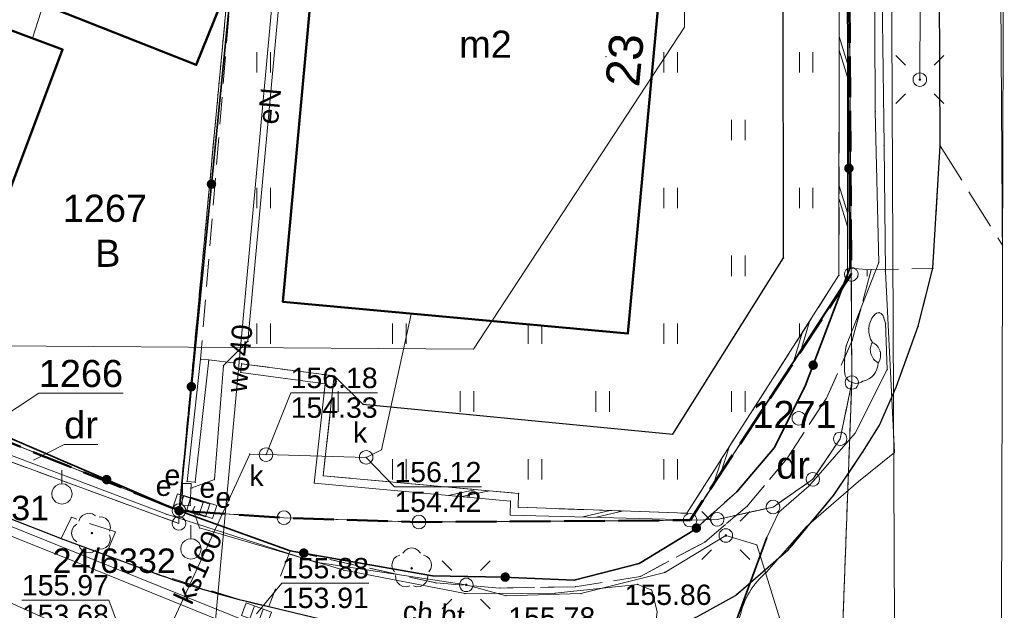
# Model space of a CAD drawing. Header units: metres. Extents: x 6492566 to 6492823, y 5613584 to 5613735.
# Tile 21 of 32: x 6492781 to 6492818, y 5613610 to 5613632. Entities that reach past the tile are written whole.
import ezdxf
from ezdxf.enums import TextEntityAlignment as Align

# ---------------------------------------------------------------- set-up
doc = ezdxf.new("R2010")
doc.units = ezdxf.units.M
for name, pattern in [('L_0_06', [2, 1.5, -0.5]), ('L_2_16', [0]), ('L_2_17', [0]), ('PRZER1-1', [2, 1, -1]), ('PRZER2-1', [3, 2, -1]), ('PRZER3-1', [4, 3, -1])]:
    doc.linetypes.add(name, pattern=pattern)
doc.layers.get('0').update_dxf_attribs({"linetype": 'CONTINUOUS', "lineweight": 18, "true_color": 0x000000})
for name, color, linetype, lineweight in [('GEPADR', 7, 'CONTINUOUS', 18), ('GEPADR_O', 7, 'CONTINUOUS', 18), ('GEPPGD', 7, 'CONTINUOUS', 18), ('GESBZO', 7, 'CONTINUOUS', 50), ('GESBZO_O', 7, 'CONTINUOUS', 50), ('GESDZI', 7, 'CONTINUOUS', 18), ('GESDZI_O', 7, 'CONTINUOUS', 18), ('GOSRBG', 7, 'CONTINUOUS', 18), ('GSLKOG', 7, 'CONTINUOUS', 35), ('GSLKRW', 7, 'CONTINUOUS', 25), ('GSPPPK', 7, 'CONTINUOUS', 18), ('GSPPPK_O', 7, 'CONTINUOUS', 18), ('GSPPRB', 7, 'CONTINUOUS', 18), ('GSPWPS_O', 7, 'CONTINUOUS', 13), ('GSSDSO', 7, 'CONTINUOUS', 18), ('GSSKOA', 7, 'PRZER3-1', 18), ('GSSKOD', 7, 'PRZER2-1', 18), ('GSSKOD_O', 7, 'PRZER2-1', 18), ('GSSUTR', 7, 'PRZER2-1', 18), ('GULLOB', 7, 'CONTINUOUS', 35), ('GUPELA', 7, 'CONTINUOUS', 18), ('GUPISN', 7, 'PRZER1-1', 18), ('GUPPRZ', 7, 'CONTINUOUS', 18), ('GUPPRZ_O', 7, 'CONTINUOUS', 18)]:
    doc.layers.add(name, color=color, linetype=linetype, lineweight=lineweight)
for name, color, linetype, lineweight, true_color in [('GESUZY', 7, 'PRZER1-1', 18, 0x008000), ('GESUZY_O', 7, 'PRZER1-1', 18, 0x008000), ('GSPRDL', 7, 'CONTINUOUS', 18, 0x008000), ('GULEPR', 1, 'CONTINUOUS', 18, 0xff0000), ('GULEPR_O', 1, 'CONTINUOUS', 18, 0xff0000), ('GULKPR', 7, 'CONTINUOUS', 18, 0x803300), ('GULKPR_O', 7, 'CONTINUOUS', 18, 0x803300), ('GULTPR', 7, 'CONTINUOUS', 18, 0xff9100), ('GULWPR', 5, 'CONTINUOUS', 18, 0x0000ff), ('GULWPR_O', 5, 'CONTINUOUS', 18, 0x0000ff), ('GUPESE', 1, 'CONTINUOUS', 18, 0xff0000), ('GUPESE_O', 1, 'CONTINUOUS', 18, 0xff0000), ('GUPKKS', 7, 'CONTINUOUS', 18, 0x803300), ('GUPKSD', 7, 'CONTINUOUS', 18, 0x803300), ('GUPKSD_O', 7, 'CONTINUOUS', 18, 0x803300), ('GUSESE', 1, 'CONTINUOUS', 18, 0xff0000), ('GUSESE_O', 1, 'CONTINUOUS', 18, 0xff0000), ('mpzp_linia_zabudowy_nieprzekraczalna', 7, 'L_2_17', 18, 0xd2691e), ('mpzp_linia_zabudowy_obowiazujaca', 7, 'L_2_16', 18, 0xd2691e), ('mpzp_linie_rozgraniczajace', 7, 'L_0_06', 50, 0xd2691e)]:
    doc.layers.add(name, color=color, linetype=linetype, lineweight=lineweight, true_color=true_color)
doc.styles.add('GEO-INFO', font='Arial')
doc.linetypes.add('L_2_16_SHX', pattern='A,0,-0.25,[1,mdcp Biasa 06 III 2025.shx,S=0.05,R=0,X=0,Y=0],-0.5,[2,mdcp Biasa 06 III 2025.shx,S=0.05,R=0,X=0,Y=0],-0.5,[3,mdcp Biasa 06 III 2025.shx,S=0.05,R=0,X=0,Y=0],-0.5,[4,mdcp Biasa 06 III 2025.shx,S=0.05,R=0,X=0,Y=0],-0.5,-0.5,-0.5,-0.5,-0.5,-0.25', length=4.5)
doc.linetypes.add('L_2_17_SHX', pattern='A,0,-0.25,[5,mdcp Biasa 06 III 2025.shx,S=0.05,R=0,X=0,Y=0],-0.5,[6,mdcp Biasa 06 III 2025.shx,S=0.05,R=0,X=0,Y=0],-0.5,[7,mdcp Biasa 06 III 2025.shx,S=0.05,R=0,X=0,Y=0],-0.5,[8,mdcp Biasa 06 III 2025.shx,S=0.05,R=0,X=0,Y=0],-0.5,-0.5,-0.5,-0.5,-0.5,-0.25', length=4.5)
pattern_1 = [(90, (6490000, 5610000), (-2.5, 2.5), [0.75, -4.25]), (90, (6490000.5, 5610000), (-2.5, 2.5), [0.75, -4.25])]

# ---------------------------------------------------------------- blocks, each defined once
blk = doc.blocks.new('SOPGM')
at = {"color": 0}
blk.add_lwpolyline([(0, 1.75), (0, 0.75)], dxfattribs=at)
blk.add_lwpolyline([(0, 0.75), (0.231763, 0.713292), (0.440839, 0.606763), (0.606763, 0.440839), (0.713292, 0.231763), (0.75, 0), (0.713292, -0.231763), (0.606763, -0.440839), (0.440839, -0.606763), (0.231763, -0.713292), (0, -0.75), (-0.231763, -0.713292), (-0.440839, -0.606763), (-0.606763, -0.440839), (-0.713292, -0.231763), (-0.75, 0), (-0.713292, 0.231763), (-0.606763, 0.440839), (-0.440839, 0.606763), (-0.231763, 0.713292)], close=True, dxfattribs=at)
blk = doc.blocks.new('SPDLP')
blk.add_hatch(color=0).paths.add_polyline_path([(0, -0.09), (0.027812, -0.085595), (0.052901, -0.072812), (0.072812, -0.052901), (0.085595, -0.027812), (0.09, 0), (0.085595, 0.027812), (0.072812, 0.052901), (0.052901, 0.072812), (0.027812, 0.085595), (0, 0.09), (-0.027812, 0.085595), (-0.052901, 0.072812), (-0.072812, 0.052901), (-0.085595, 0.027812), (-0.09, 0), (-0.085595, -0.027812), (-0.072812, -0.052901), (-0.052901, -0.072812), (-0.027812, -0.085595)])
at = {"color": 0}
for points in [[(-0.648554, 1.126667), (-0.481106, 1.325358), (-0.255912, 1.454989), (0, 1.5), (0.255912, 1.454989), (0.481106, 1.325358), (0.648554, 1.126667)], [(-1.271938, -0.268652), (-1.40916, -0.048001), (-1.462858, 0.20623), (-1.426585, 0.463525), (-1.304695, 0.693003), (-1.11182, 0.867117), (-0.871109, 0.964971)], [(0.871109, 0.964971), (1.11182, 0.867117), (1.304695, 0.693003), (1.426585, 0.463525), (1.462858, 0.20623), (1.40916, -0.048001), (1.271938, -0.268652)], [(-0.137547, -1.292703), (-0.389802, -1.355024), (-0.648184, -1.327532), (-0.881678, -1.213525), (-1.062258, -1.026689), (-1.168249, -0.78945), (-1.186929, -0.530282)], [(1.186929, -0.530282), (1.168249, -0.78945), (1.062258, -1.026689), (0.881678, -1.213525), (0.648184, -1.327532), (0.389802, -1.355024), (0.137547, -1.292703)]]:
    blk.add_lwpolyline(points, dxfattribs=at)
blk = doc.blocks.new('SUUS05')
at = {"color": 0}
blk.add_lwpolyline([(0.5, -0.25), (-0.5, -0.25), (-0.5, 0.25), (0.5, 0.25)], close=True, dxfattribs=at)
for points in [[(-0.175, -0.25), (-0.175, 0.25)], [(0.175, -0.25), (0.175, 0.25)]]:
    blk.add_lwpolyline(points, dxfattribs=at)
blk = doc.blocks.new('SZAFA1')
at = {"color": 0}
blk.add_lwpolyline([(-1, -0.5), (-1, 0.5), (1, 0.5), (1, -0.5)], close=True, dxfattribs=at)
blk = doc.blocks.new('SUEO')
blk.add_hatch(color=0).paths.add_polyline_path([(-0.002174, 0.089974), (0.023762, 0.086807), (0.042561, 0.0793), (0.060131, 0.066965), (0.076266, 0.047786), (0.086234, 0.025762), (0.089972, 0.002226), (0.088646, -0.015553), (0.081114, -0.038994), (0.066834, -0.060276), (0.049699, -0.075033), (0.027576, -0.085671), (0.004027, -0.08991), (-0.019639, -0.087831), (-0.040932, -0.080154), (-0.059082, -0.067892), (-0.073734, -0.051607), (-0.08374, -0.032979), (-0.089221, -0.011817), (-0.089063, 0.012951), (-0.082571, 0.035806), (-0.069528, 0.057148), (-0.048957, 0.075519), (-0.026898, 0.085887)])
at = {"color": 0}
for points in [[(-1.767767, 1.767767), (-1.06066, 1.06066)], [(1.767767, 1.767767), (1.06066, 1.06066)], [(-1.767767, -1.767767), (-1.06066, -1.06066)], [(1.767767, -1.767767), (1.06066, -1.06066)]]:
    blk.add_lwpolyline(points, dxfattribs=at)
blk = doc.blocks.new('OKRAG_PELNY')
at = {"color": 0}
blk.add_lwpolyline([(0, 0.5), (0.12941, 0.482963), (0.25, 0.433013), (0.353553, 0.353553), (0.433013, 0.25), (0.482963, 0.12941), (0.5, 0), (0.482963, -0.12941), (0.433013, -0.25), (0.353553, -0.353553), (0.25, -0.433013), (0.12941, -0.482963), (0, -0.5), (-0.12941, -0.482963), (-0.25, -0.433013), (-0.353553, -0.353553), (-0.433013, -0.25), (-0.482963, -0.12941), (-0.5, 0), (-0.482963, 0.12941), (-0.433013, 0.25), (-0.353553, 0.353553), (-0.25, 0.433013), (-0.12941, 0.482963)], close=True, dxfattribs=at)
blk = doc.blocks.new('POINT')
at = {"color": 0}
blk.add_point((0, 0), dxfattribs=at)
blk = doc.blocks.new('KOLO')
blk.add_hatch(color=0).paths.add_polyline_path([(-0.5, 0), (-0.482963, -0.12941), (-0.433013, -0.25), (-0.353553, -0.353553), (-0.25, -0.433013), (-0.12941, -0.482963), (0, -0.5), (0.12941, -0.482963), (0.25, -0.433013), (0.353553, -0.353553), (0.433013, -0.25), (0.482963, -0.12941), (0.5, 0), (0.482963, 0.12941), (0.433013, 0.25), (0.353553, 0.353553), (0.25, 0.433013), (0.12941, 0.482963), (0, 0.5), (-0.12941, 0.482963), (-0.25, 0.433013), (-0.353553, 0.353553), (-0.433013, 0.25), (-0.482963, 0.12941)])
blk = doc.blocks.new('ODTN_2')
at = {"color": 0}
for points in [[(-1.5, -0.5), (0.5, 0.5)], [(-0.5, -0.5), (1.5, 0.5)]]:
    blk.add_lwpolyline(points, dxfattribs=at)
blk = doc.blocks.new('EPPGS')
at = {"color": 0}
blk.add_lwpolyline([(0, 0.5), (0.154508, 0.475528), (0.293893, 0.404508), (0.404508, 0.293893), (0.475528, 0.154508), (0.5, 0), (0.475528, -0.154508), (0.404508, -0.293893), (0.293893, -0.404508), (0.154508, -0.475528), (0, -0.5), (-0.154508, -0.475528), (-0.293893, -0.404508), (-0.404508, -0.293893), (-0.475528, -0.154508), (-0.5, 0), (-0.475528, 0.154508), (-0.404508, 0.293893), (-0.293893, 0.404508), (-0.154508, 0.475528)], close=True, dxfattribs=at)

msp = doc.modelspace()

# ---------------------------------------------------------------- hatches: boundary and pattern name
at = {"layer": 'GSSUTR', "linetype": 'Continuous', "lineweight": 18}
h = msp.add_hatch(dxfattribs=at)
h.set_pattern_fill('PTTU04', scale=0.5, style=0)
h.set_pattern_definition(pattern_1)
h.paths.add_polyline_path([(6492809.51, 5613635.89), (6492805.15, 5613636.17), (6492804.91, 5613633.75), (6492805.9, 5613633.67), (6492805.86, 5613633.17), (6492804.87, 5613633.26), (6492803.68, 5613620.38), (6492790.96, 5613621.55), (6492792.82, 5613641.75), (6492793.22, 5613641.71), (6492793.34, 5613642.92), (6492791.55, 5613643.15), (6492789.93, 5613643.26), (6492789.551, 5613639.655), (6492789.092, 5613633.582), (6492787.93, 5613619.44), (6492788.23, 5613619.41), (6492789.44, 5613619.27), (6492792.85, 5613618.82), (6492792.45, 5613615.14), (6492799.65, 5613614.49), (6492799.64, 5613613.98), (6492805.85, 5613613.76), (6492811.46, 5613622.53), (6492811.47, 5613633.11), (6492809.4, 5613633.16), (6492809.25, 5613633.16), (6492809.26, 5613633.41), (6492811.77, 5613633.33), (6492811.77, 5613635.75)], flags=0)
h = msp.add_hatch(dxfattribs=at)
h.set_pattern_fill('PTTU04', scale=0.5, style=0)
h.set_pattern_definition(pattern_1)
h.paths.add_polyline_path([(6492811.86, 5613622.79), (6492810.23, 5613618.48), (6492809.08, 5613616.18), (6492807.69, 5613614.55), (6492806.13, 5613613.15), (6492804.09, 5613611.91), (6492801.7, 5613611.29), (6492799.08, 5613611.41), (6492796.48, 5613611.45), (6492791.23, 5613612.38), (6492796.61, 5613611.19), (6492798.96, 5613611), (6492801.74, 5613611.05), (6492804.14, 5613611.43), (6492806.51, 5613612.7), (6492808.08, 5613614.02), (6492809.54, 5613615.77), (6492811, 5613618), (6492811.95, 5613620.13), (6492812.65, 5613622.73)], flags=0)

# ---------------------------------------------------------------- linework, layer by layer
at = {"layer": 'GESBZO', "color": 7, "linetype": 'Continuous', "lineweight": 50, "elevation": 10.18}
for points in [[(6492792.82, 5613641.75), (6492800.07, 5613641.09), (6492800.16, 5613642.14), (6492800.66, 5613642.09), (6492800.56, 5613640.93), (6492805.53, 5613640.47), (6492804.91, 5613633.75), (6492805.9, 5613633.67), (6492805.86, 5613633.17), (6492804.87, 5613633.26), (6492803.68, 5613620.38), (6492790.96, 5613621.55)], [(6492774.132, 5613622.556), (6492768.289, 5613624.751), (6492768.412, 5613625.078), (6492760.519, 5613628.043), (6492764.189, 5613637.817), (6492782.842, 5613630.853), (6492779.157, 5613621.042), (6492774.255, 5613622.883)], [(6492783.451, 5613635.804), (6492789.092, 5613633.582), (6492787.766, 5613630.278), (6492782.131, 5613632.508)]]:
    msp.add_lwpolyline(points, close=True, dxfattribs=at)
at = {"layer": 'GESDZI', "color": 7, "linetype": 'Continuous', "lineweight": 18, "elevation": 10.22}
for points in [[(6492817.426, 5613599.315), (6492812.698, 5613601.399), (6492811.387, 5613603.78), (6492811.933, 5613618.576), (6492811.915, 5613622.567), (6492811.712, 5613652.238), (6492811.34, 5613703.308)], [(6492698.202, 5613653.21), (6492717.674, 5613642.532), (6492718.635, 5613644.265), (6492721.537, 5613668.187), (6492724.902, 5613666.196), (6492722.199, 5613642.24), (6492722.989, 5613639.976), (6492756.56, 5613626.16), (6492756.714, 5613624.735), (6492769.633, 5613619.803), (6492787.129, 5613613.385), (6492787.135, 5613613.854), (6492791.001, 5613613.594), (6492795.978, 5613613.434), (6492805.97, 5613613.503), (6492806.971, 5613613.535), (6492809.029, 5613613.988), (6492810.498, 5613615.011), (6492811.505, 5613616.503), (6492811.933, 5613618.576), (6492811.387, 5613603.78), (6492812.698, 5613601.399), (6492817.408, 5613592.881)]]:
    msp.add_lwpolyline(points, dxfattribs=at)
for points in [[(6492790.984, 5613653.662), (6492811.712, 5613652.238), (6492811.915, 5613622.567), (6492805.97, 5613613.503), (6492795.978, 5613613.434), (6492791.001, 5613613.594), (6492787.135, 5613613.854), (6492789.551, 5613639.655)], [(6492759.83, 5613651.92), (6492789.551, 5613639.655), (6492787.135, 5613613.854), (6492756.56, 5613626.16)], [(6492756.56, 5613626.16), (6492787.135, 5613613.854), (6492787.129, 5613613.385), (6492769.633, 5613619.803), (6492756.714, 5613624.735)], [(6492805.97, 5613613.503), (6492811.915, 5613622.567), (6492811.933, 5613618.576), (6492811.505, 5613616.503), (6492810.498, 5613615.011), (6492809.029, 5613613.988), (6492806.971, 5613613.535)]]:
    msp.add_lwpolyline(points, close=True, dxfattribs=at)
at = {"layer": 'GESDZI_O', "color": 7, "linetype": 'Continuous', "lineweight": 9, "elevation": 10.8, "flags": 128}
msp.add_lwpolyline([(6492785.069, 5613618.185), (6492781.963, 5613618.185), (6492779.591, 5613616.63)], dxfattribs=at)
at = {"layer": 'GESUZY', "color": 96, "linetype": 'PRZER1-1', "lineweight": 18, "ltscale": 0.5, "true_color": 0x008000, "elevation": 10.08}
for points in [[(6492817.426, 5613599.315), (6492812.698, 5613601.399), (6492811.387, 5613603.78), (6492811.933, 5613618.576), (6492811.915, 5613622.567), (6492811.712, 5613652.238), (6492811.34, 5613703.308)], [(6492698.202, 5613653.21), (6492717.674, 5613642.532), (6492718.635, 5613644.265), (6492721.537, 5613668.187), (6492724.902, 5613666.196), (6492722.199, 5613642.24), (6492722.989, 5613639.976), (6492756.56, 5613626.16), (6492756.714, 5613624.735), (6492769.633, 5613619.803), (6492787.129, 5613613.385), (6492787.135, 5613613.854), (6492791.001, 5613613.594), (6492795.978, 5613613.434), (6492805.97, 5613613.503), (6492806.971, 5613613.535), (6492809.029, 5613613.988), (6492810.498, 5613615.011), (6492811.505, 5613616.503), (6492811.933, 5613618.576), (6492811.387, 5613603.78), (6492812.698, 5613601.399), (6492817.408, 5613592.881)]]:
    msp.add_lwpolyline(points, dxfattribs=at)
for points in [[(6492790.984, 5613653.662), (6492811.712, 5613652.238), (6492811.915, 5613622.567), (6492805.97, 5613613.503), (6492795.978, 5613613.434), (6492791.001, 5613613.594), (6492787.135, 5613613.854), (6492789.551, 5613639.655)], [(6492759.83, 5613651.92), (6492789.551, 5613639.655), (6492787.135, 5613613.854), (6492756.56, 5613626.16)], [(6492756.56, 5613626.16), (6492787.135, 5613613.854), (6492787.129, 5613613.385), (6492769.633, 5613619.803), (6492756.714, 5613624.735)], [(6492805.97, 5613613.503), (6492811.915, 5613622.567), (6492811.933, 5613618.576), (6492811.505, 5613616.503), (6492810.498, 5613615.011), (6492809.029, 5613613.988), (6492806.971, 5613613.535)]]:
    msp.add_lwpolyline(points, close=True, dxfattribs=at)
at = {"layer": 'GESUZY_O', "color": 96, "linetype": 'Continuous', "lineweight": 9, "true_color": 0x008000, "elevation": 10.8, "flags": 128}
msp.add_lwpolyline([(6492784.142, 5613616.293), (6492782.901, 5613616.293), (6492781.773, 5613615.714)], dxfattribs=at)
at = {"layer": 'GOSRBG', "color": 7, "linetype": 'Continuous', "lineweight": 18, "elevation": 10.04}
msp.add_lwpolyline([(6492817.555, 5613644.538), (6492815.362, 5613734.12), (6492701.054, 5613732.094), (6492651.49, 5613730.982), (6492652.622, 5613647.128), (6492704.994, 5613627.943), (6492817.382, 5613583.79)], close=True, dxfattribs=at)
at = {"layer": 'GSLKOG', "color": 7, "linetype": 'Continuous', "lineweight": 35, "elevation": 10.18}
for points in [[(6492779.5, 5613617.13), (6492787.135, 5613613.854), (6492789.092, 5613633.582), (6492789.551, 5613639.655), (6492790.984, 5613653.662)], [(6492787.135, 5613613.854), (6492791.23, 5613612.38), (6492796.48, 5613611.45), (6492799.08, 5613611.41), (6492801.7, 5613611.29), (6492804.09, 5613611.91), (6492806.13, 5613613.15), (6492807.69, 5613614.55), (6492809.08, 5613616.18), (6492810.23, 5613618.48), (6492811.86, 5613622.79), (6492811.65, 5613646.33)]]:
    msp.add_lwpolyline(points, dxfattribs=at)
at = {"layer": 'GSLKRW', "color": 7, "linetype": 'Continuous', "lineweight": 25, "elevation": 10.18}
msp.add_lwpolyline([(6492750.17, 5613626.06), (6492755.8, 5613623.74), (6492760.65, 5613621.73), (6492772.846, 5613616.716), (6492782.789, 5613612.825), (6492786.139, 5613611.591, 0.033913), (6492790.44, 5613610.32), (6492795.56, 5613609.1), (6492799, 5613608.76), (6492801.81, 5613608.84), (6492803.84, 5613609.1), (6492804.83, 5613609.34), (6492806.24, 5613609.95), (6492807.65, 5613610.73), (6492809.59, 5613612.41), (6492811.26, 5613614.41), (6492812.34, 5613616.02), (6492812.95, 5613617.01), (6492813.57, 5613618.41), (6492814.38, 5613620.65), (6492814.92, 5613622.79), (6492815.19, 5613627.3), (6492815.147, 5613638.863)], format="xyb", dxfattribs=at)
msp.add_lwpolyline([(6492792.85, 5613618.82), (6492793.91, 5613617.78), (6492805.33, 5613616.67), (6492809.42, 5613623.17), (6492809.4, 5613633.16)], dxfattribs=at)
at = {"layer": 'GSPPRB', "color": 7, "linetype": 'Continuous', "lineweight": 18}
for p in [(6492781.73, 5613631.27, 10.28), (6492782.842, 5613630.853, 10.28), (6492787.766, 5613630.278, 10.28), (6492812.796, 5613628.574, 10.28), (6492813.121, 5613627.308, 10.28), (6492815.19, 5613627.3, 10.28), (6492809.42, 5613623.17, 10.28), (6492811.86, 5613622.79, 10.28), (6492812.65, 5613622.73, 10.28), (6492812.928, 5613622.995, 10.28), (6492813.175, 5613622.67, 10.28), (6492814.92, 5613622.79, 10.28), (6492811.46, 5613622.53, 10.28), (6492811.77, 5613622.43, 10.28), (6492790.96, 5613621.55, 10.28), (6492795.69, 5613621.09, 10.28), (6492812.758, 5613621.055, 10.28), (6492812.957, 5613621.147, 10.28), (6492813.103, 5613620.982, 10.28), (6492812.557, 5613620.567, 10.28), (6492813.181, 5613620.764, 10.28), (6492814.38, 5613620.65, 10.28), (6492803.68, 5613620.38, 10.28), (6492811.95, 5613620.13, 10.28), (6492789.67, 5613620.1, 10.28), (6492811.729, 5613619.923, 10.28), (6492812.691, 5613620.056, 10.28), (6492787.93, 5613619.44, 10.28), (6492788.23, 5613619.41, 10.28), (6492811.666, 5613619.406, 10.28), (6492812.637, 5613619.634, 10.28), (6492812.975, 5613619.732, 10.28), (6492788.77, 5613619.2, 10.28), (6492789.44, 5613619.27, 10.28), (6492812.909, 5613619.306, 10.28), (6492813.242, 5613619.052, 10.28), (6492789.41, 5613618.95, 10.28), (6492792.85, 5613618.82, 10.28), (6492811.679, 5613618.885, 10.28), (6492812.74, 5613618.863, 10.28), (6492792.52, 5613618.53, 10.28), (6492810.23, 5613618.48, 10.28), (6492811.933, 5613618.576, 10.28), (6492812.33, 5613618.623, 10.28), (6492813.57, 5613618.41, 10.28), (6492811, 5613618, 10.28), (6492793.91, 5613617.78, 10.28), (6492812.95, 5613617.01, 10.28), (6492805.33, 5613616.67, 10.28), (6492812.055, 5613616.708, 10.28), (6492809.08, 5613616.18, 10.28), (6492789.74, 5613615.94, 10.28), (6492794.6, 5613616.1, 10.28), (6492809.54, 5613615.77, 10.28), (6492812.34, 5613616.02, 10.28), (6492813.504, 5613615.996, 10.28), (6492792.45, 5613615.14, 10.28), (6492787.26, 5613614.86, 10.28), (6492787.43, 5613614.93, 10.28), (6492787.58, 5613614.85, 10.28), (6492787.61, 5613614.69, 10.28), (6492787.73, 5613614.9, 10.28), (6492788.44, 5613615, 10.28), (6492792.12, 5613614.87, 10.28), (6492810.349, 5613614.754, 10.28), (6492812.18, 5613614.932, 10.28), (6492799.65, 5613614.49, 10.28), (6492807.69, 5613614.55, 10.28), (6492811.26, 5613614.41, 10.28), (6492787.25, 5613614.06, 10.28), (6492787.55, 5613614.05, 10.28), (6492799.35, 5613614.21, 10.28), (6492799.64, 5613613.98, 10.28), (6492808.08, 5613614.02, 10.28), (6492783.168, 5613613.611, 10.28), (6492786.67, 5613613.72, 10.28), (6492787.135, 5613613.854, 10.28), (6492787.65, 5613613.88, 10.28), (6492799.34, 5613613.69, 10.28), (6492805.85, 5613613.76, 10.28), (6492809.245, 5613613.798, 10.28), (6492787.89, 5613613.22, 10.28), (6492806, 5613613.52, 10.28), (6492810.255, 5613613.263, 10.28), (6492784.787, 5613613.072, 10.28), (6492806.13, 5613613.15, 10.28), (6492808.799, 5613612.87, 10.28), (6492782.789, 5613612.825, 10.28), (6492806.51, 5613612.7, 10.28), (6492808.43, 5613612.59, 10.28), (6492784.437, 5613612.218, 10.28), (6492791.23, 5613612.38, 10.28), (6492809.59, 5613612.41, 10.28), (6492783.651, 5613611.829, 10.28), (6492792.16, 5613611.96, 10.28), (6492804.09, 5613611.91, 10.28), (6492786.139, 5613611.591, 10.28), (6492793.22, 5613611.66, 10.28), (6492796.48, 5613611.45, 10.28), (6492799.08, 5613611.41, 10.28), (6492804.14, 5613611.43, 10.28), (6492805.04, 5613611.58, 10.28), (6492808.794, 5613611.591, 10.28), (6492796.61, 5613611.19, 10.28), (6492801.7, 5613611.29, 10.28), (6492801.74, 5613611.05, 10.28), (6492804.04, 5613611.14, 10.28), (6492797.68, 5613610.8, 10.28), (6492798.96, 5613611, 10.28), (6492799.19, 5613610.72, 10.28), (6492800.99, 5613610.81, 10.28), (6492801.95, 5613610.8, 10.28), (6492804.56, 5613610.93, 10.28), (6492807.65, 5613610.73, 10.28), (6492808.164, 5613610.854, 10.28), (6492789.28, 5613610.601, 10.28), (6492790.44, 5613610.32, 10.28)]:
    msp.add_point(p, dxfattribs=at)
at = {"layer": 'GSSDSO', "color": 7, "linetype": 'Continuous', "lineweight": 18, "elevation": 10.18}
for points in [[(6492809.26, 5613633.41), (6492811.77, 5613633.33), (6492811.77, 5613622.43), (6492806, 5613613.52), (6492799.34, 5613613.69), (6492799.35, 5613614.21), (6492792.12, 5613614.87), (6492792.52, 5613618.53), (6492789.41, 5613618.95), (6492789.44, 5613619.27), (6492792.85, 5613618.82), (6492792.45, 5613615.14), (6492799.65, 5613614.49), (6492799.64, 5613613.98), (6492805.85, 5613613.76), (6492811.46, 5613622.53), (6492811.47, 5613633.11), (6492809.4, 5613633.16), (6492809.25, 5613633.16)], [(6492788.23, 5613619.41), (6492787.93, 5613619.44), (6492787.43, 5613614.93), (6492787.73, 5613614.9)]]:
    msp.add_lwpolyline(points, close=True, dxfattribs=at)
at = {"layer": 'GSSKOA', "color": 7, "linetype": 'PRZER3-1', "lineweight": 18, "ltscale": 0.5, "elevation": 10.18}
msp.add_lwpolyline([(6492790.44, 5613610.32), (6492795.56, 5613609.1), (6492799, 5613608.76), (6492801.81, 5613608.84), (6492803.84, 5613609.1), (6492804.83, 5613609.34), (6492806.24, 5613609.95), (6492807.65, 5613610.73), (6492809.59, 5613612.41), (6492811.26, 5613614.41), (6492812.34, 5613616.02), (6492812.95, 5613617.01), (6492813.57, 5613618.41), (6492814.38, 5613620.65), (6492814.92, 5613622.79), (6492815.19, 5613627.3), (6492817.495, 5613623.615)], dxfattribs=at)
at = {"layer": 'GSSKOD', "color": 7, "linetype": 'PRZER2-1', "lineweight": 18, "ltscale": 0.5, "elevation": 10.18}
for points in [[(6492774.12, 5613634.109), (6492781.73, 5613631.27), (6492782.131, 5613632.508)], [(6492791.23, 5613612.38), (6492796.61, 5613611.19), (6492798.96, 5613611), (6492801.74, 5613611.05), (6492804.14, 5613611.43), (6492806.51, 5613612.7), (6492808.08, 5613614.02), (6492809.54, 5613615.77), (6492811, 5613618), (6492811.95, 5613620.13), (6492812.65, 5613622.73), (6492814.92, 5613622.79), (6492814.38, 5613620.65), (6492813.57, 5613618.41), (6492812.95, 5613617.01), (6492812.34, 5613616.02), (6492811.26, 5613614.41), (6492809.59, 5613612.41), (6492807.65, 5613610.73), (6492806.24, 5613609.95)], [(6492795.56, 5613609.1), (6492790.44, 5613610.32)]]:
    msp.add_lwpolyline(points, dxfattribs=at)
msp.add_lwpolyline([(6492791.23, 5613612.38), (6492790.44, 5613610.32), (6492789.28, 5613610.601), (6492786.139, 5613611.591), (6492784.437, 5613612.218), (6492784.787, 5613613.072), (6492783.168, 5613613.611), (6492782.789, 5613612.825), (6492774.702, 5613615.99), (6492775.054, 5613617.018), (6492773.219, 5613617.708), (6492772.846, 5613616.716), (6492760.65, 5613621.73), (6492761.49, 5613624.14), (6492767.57, 5613621.89), (6492778.64, 5613617.44), (6492779.5, 5613617.13), (6492787.135, 5613613.854)], close=True, dxfattribs=at)
at = {"layer": 'GSSUTR', "color": 7, "linetype": 'PRZER2-1', "lineweight": 18, "ltscale": 0.5, "elevation": 10.1}
for points in [[(6492804.87, 5613633.26), (6492803.68, 5613620.38), (6492790.96, 5613621.55), (6492792.82, 5613641.75)], [(6492789.092, 5613633.582), (6492787.93, 5613619.44), (6492788.23, 5613619.41), (6492789.44, 5613619.27), (6492792.85, 5613618.82), (6492792.45, 5613615.14), (6492799.65, 5613614.49), (6492799.64, 5613613.98), (6492805.85, 5613613.76), (6492811.46, 5613622.53), (6492811.47, 5613633.11)]]:
    msp.add_lwpolyline(points, dxfattribs=at)
msp.add_lwpolyline([(6492791.23, 5613612.38), (6492796.48, 5613611.45), (6492799.08, 5613611.41), (6492801.7, 5613611.29), (6492804.09, 5613611.91), (6492806.13, 5613613.15), (6492807.69, 5613614.55), (6492809.08, 5613616.18), (6492810.23, 5613618.48), (6492811.86, 5613622.79), (6492812.65, 5613622.73), (6492811.95, 5613620.13), (6492811, 5613618), (6492809.54, 5613615.77), (6492808.08, 5613614.02), (6492806.51, 5613612.7), (6492804.14, 5613611.43), (6492801.74, 5613611.05), (6492798.96, 5613611), (6492796.61, 5613611.19)], close=True, dxfattribs=at)
at = {"layer": 'GULEPR', "color": 1, "linetype": 'Continuous', "lineweight": 18, "true_color": 0xff0000, "elevation": 10.14}
for points in [[(6492817.524, 5613645.771), (6492814.56, 5613645.83), (6492814.52, 5613646.59), (6492814.44, 5613629.74), (6492814.52, 5613646.59), (6492814.36, 5613659.3), (6492814.21, 5613675.48), (6492813.23, 5613676.23), (6492813.28, 5613686.93), (6492814.16, 5613687.21), (6492813.84, 5613693.71), (6492813.51, 5613695.18), (6492811.98, 5613704.01), (6492811.03, 5613713.67), (6492810.51, 5613715.52), (6492810.85, 5613716.19), (6492813.71, 5613719.17), (6492813.83, 5613733.82), (6492813.825, 5613734.093)], [(6492711.12, 5613644.18), (6492713.96, 5613642.69), (6492722.25, 5613638.87), (6492723.67, 5613639.24), (6492732.95, 5613635.53), (6492751.32, 5613627.69), (6492761.24, 5613623.5), (6492765.46, 5613621.99), (6492768.24, 5613620.68), (6492776.54, 5613617.56), (6492786.67, 5613613.72), (6492792.16, 5613611.96), (6492797.72, 5613611.12), (6492799.19, 5613610.72), (6492801.95, 5613610.8), (6492805.04, 5613611.58), (6492807.29, 5613612.94), (6492808.43, 5613612.59), (6492811.04, 5613604.22), (6492813.77, 5613596.89), (6492804.61, 5613597.55), (6492813.8, 5613596.27), (6492816.38, 5613595.08), (6492817.413, 5613594.7)], [(6492787.61, 5613614.69), (6492788.44, 5613615), (6492788.77, 5613619.2), (6492789.67, 5613620.1), (6492791.27, 5613637.43), (6492792.4, 5613637.48)], [(6492803.12, 5613594.6), (6492802.69, 5613594.79), (6492802.43, 5613594.96), (6492802.28, 5613595.22), (6492803.1, 5613597.33), (6492804.76, 5613610.13), (6492804.56, 5613610.93), (6492804.04, 5613611.14), (6492800.99, 5613610.81), (6492797.68, 5613610.8), (6492793.22, 5613611.66), (6492787.89, 5613613.22), (6492787.65, 5613613.88), (6492787.71, 5613614.02)]]:
    msp.add_lwpolyline(points, dxfattribs=at)
for points in [[(6492812.683, 5613675.282), (6492812.699, 5613669.546), (6492812.74, 5613664.34), (6492812.772, 5613658.906), (6492812.837, 5613653.308), (6492812.901, 5613645.863), (6492812.983, 5613638.964), (6492813.047, 5613632.83), (6492813.121, 5613627.308), (6492813.175, 5613622.67), (6492813.504, 5613615.996), (6492812.18, 5613614.932), (6492810.255, 5613613.263), (6492808.794, 5613611.591, 0.168412), (6492807.809, 5613609.95), (6492805.726, 5613603.692), (6492803.885, 5613597.831)], [(6492812.497, 5613673.249), (6492812.513, 5613665.932), (6492812.499, 5613658.696), (6492812.553, 5613651.959), (6492812.708, 5613642.538), (6492812.774, 5613634.912), (6492812.796, 5613628.574), (6492812.928, 5613622.995), (6492811.729, 5613619.923, 0.073356), (6492811.679, 5613618.885, 0.54664), (6492812.33, 5613618.623, 0.351526), (6492812.909, 5613619.306, 0.46564), (6492812.691, 5613620.056, 0.435339), (6492812.909, 5613619.306, 0.46564), (6492812.691, 5613620.056, -0.335687), (6492812.758, 5613621.055, -0.74375), (6492813.103, 5613620.982), (6492813.181, 5613620.764), (6492813.242, 5613619.052), (6492812.055, 5613616.708), (6492810.349, 5613614.754), (6492809.245, 5613613.798), (6492808.799, 5613612.87), (6492803.34, 5613598.028)]]:
    msp.add_lwpolyline(points, format="xyb", dxfattribs=at)
at = {"layer": 'GULKPR', "color": 36, "linetype": 'Continuous', "lineweight": 18, "true_color": 0x803300, "elevation": 10.14}
for points in [[(6492817.42, 5613597.163), (6492813.516, 5613606.852), (6492813.305, 5613653.85), (6492813.094, 5613700.878), (6492813.096, 5613705.478), (6492812.661, 5613719.956), (6492812.624, 5613734.072)], [(6492817.493, 5613622.947), (6492817.303, 5613652.42)], [(6492817.418, 5613596.648), (6492812.925, 5613598.297), (6492800.415, 5613603.148), (6492794.286, 5613605.09), (6492788.861, 5613606.88), (6492762.701, 5613618.659), (6492735.437, 5613629.808)], [(6492785.701, 5613607.452), (6492785.91, 5613607.61), (6492789.74, 5613615.94), (6492790.34, 5613615.92), (6492794.03, 5613615.82), (6492794.6, 5613616.1), (6492795.69, 5613621.09)]]:
    msp.add_lwpolyline(points, dxfattribs=at)
at = {"layer": 'GULLOB', "color": 7, "linetype": 'Continuous', "lineweight": 35, "elevation": 10.12}
msp.add_lwpolyline([(6492803.34, 5613598.028), (6492808.799, 5613612.87)], dxfattribs=at)
at = {"layer": 'GULTPR', "color": 30, "linetype": 'Continuous', "lineweight": 18, "true_color": 0xff9100, "elevation": 10.14}
for points in [[(6492771.197, 5613617.214), (6492779.777, 5613613.74), (6492808.916, 5613602.002), (6492817.424, 5613598.601)], [(6492771.05, 5613616.866), (6492783.651, 5613611.829), (6492817.423, 5613598.12)]]:
    msp.add_lwpolyline(points, dxfattribs=at)
at = {"layer": 'GULWPR', "color": 5, "linetype": 'Continuous', "lineweight": 18, "true_color": 0x0000ff, "elevation": 10.14}
msp.add_lwpolyline([(6492787.81, 5613603.07), (6492787.87, 5613603.26), (6492790.85, 5613635.68), (6492791.23, 5613636.68), (6492792.46, 5613636.92)], dxfattribs=at)
at = {"layer": 'GUPPRZ_O', "color": 36, "linetype": 'Continuous', "lineweight": 9, "true_color": 0x803300, "elevation": 10.8, "flags": 128}
for points in [[(6492794.454, 5613618.201), (6492791.25, 5613618.201), (6492790.34, 5613615.92)], [(6492791.25, 5613618.201), (6492794.454, 5613618.201)], [(6492798.277, 5613614.73), (6492795.074, 5613614.73), (6492794.03, 5613615.82)], [(6492795.074, 5613614.73), (6492798.277, 5613614.73)], [(6492794.13, 5613611.188), (6492790.927, 5613611.188), (6492789.989, 5613610.051)], [(6492790.927, 5613611.188), (6492794.13, 5613611.188)], [(6492781.343, 5613610.561), (6492784.546, 5613610.561), (6492785.701, 5613607.452)], [(6492781.343, 5613610.561), (6492784.546, 5613610.561)]]:
    msp.add_lwpolyline(points, dxfattribs=at)
at = {"layer": 'GUSESE', "color": 1, "linetype": 'Continuous', "lineweight": 18, "true_color": 0xff0000, "elevation": 10.14}
msp.add_lwpolyline([(6492787.26, 5613614.86), (6492787.58, 5613614.85), (6492787.55, 5613614.05), (6492787.25, 5613614.06)], close=True, dxfattribs=at)
at = {"layer": 'mpzp_linia_zabudowy_nieprzekraczalna', "linetype": 'CONTINUOUS', "lineweight": 18}
for p, q in [((6492797.99, 5613619.8), (6492805.769, 5613631.67)), ((6492780.27, 5613619.93), (6492797.99, 5613619.8))]:
    msp.add_line(p, q, dxfattribs=at)
at = {"layer": 'mpzp_linia_zabudowy_nieprzekraczalna', "linetype": 'L_2_17_SHX', "lineweight": 18}
for p, q in [((6492797.99, 5613619.8), (6492805.769, 5613631.67)), ((6492780.27, 5613619.93), (6492797.99, 5613619.8))]:
    msp.add_line(p, q, dxfattribs=at)
at = {"layer": 'mpzp_linia_zabudowy_obowiazujaca', "linetype": 'CONTINUOUS', "lineweight": 18}
msp.add_line((6492805.772, 5613631.662), (6492805.246, 5613697.208), dxfattribs=at)
at = {"layer": 'mpzp_linia_zabudowy_obowiazujaca', "linetype": 'L_2_16_SHX', "lineweight": 18}
msp.add_line((6492805.772, 5613631.662), (6492805.246, 5613697.208), dxfattribs=at)
at = {"layer": 'mpzp_linie_rozgraniczajace', "lineweight": 50, "flags": 128}
msp.add_lwpolyline([(6492652.284, 5613672.138), (6492660.952, 5613669.646), (6492669.1, 5613669.29), (6492686.99, 5613659.29), (6492698.202, 5613653.21), (6492717.674, 5613642.532), (6492722.989, 5613639.976), (6492756.56, 5613626.16), (6492787.135, 5613613.854), (6492791.001, 5613613.594), (6492795.978, 5613613.434), (6492805.97, 5613613.503), (6492811.915, 5613622.567), (6492811.75, 5613646.235)], dxfattribs=at)

# ---------------------------------------------------------------- block references
at = {"layer": 'GEPADR', "color": 7, "lineweight": 18}
msp.add_blockref('POINT', (6492802.87, 5613630.58, 10.28), dxfattribs=at)
at = {"layer": 'GEPPGD', "color": 7, "lineweight": 18, "xscale": 0.5, "yscale": 0.5}
for p in [(6492811.915, 5613622.567, 10.24), (6492811.933, 5613618.576, 10.24), (6492811.505, 5613616.503, 10.24), (6492810.498, 5613615.011, 10.24), (6492787.135, 5613613.854, 10.24), (6492809.029, 5613613.988, 10.24), (6492787.129, 5613613.385, 10.24), (6492791.001, 5613613.594, 10.24), (6492795.978, 5613613.434, 10.24), (6492805.97, 5613613.503, 10.24), (6492806.971, 5613613.535, 10.24)]:
    msp.add_blockref('EPPGS', p, dxfattribs=at)
at = {"layer": 'GSLKOG', "color": 7, "lineweight": 35, "xscale": 0.35, "yscale": 0.35}
for p in [(6492811.827, 5613626.47, 10.18), (6492788.329, 5613625.888, 10.18), (6492810.509, 5613619.217, 10.18), (6492787.588, 5613618.425, 10.18), (6492784.464, 5613615, 10.18), (6492787.135, 5613613.854, 10.18), (6492806.203, 5613613.215, 10.18), (6492791.731, 5613612.291, 10.18), (6492799.157, 5613611.406, 10.18)]:
    msp.add_blockref('KOLO', p, dxfattribs=at)
at = {"layer": 'GSPPPK', "color": 7, "lineweight": 18, "xscale": 0.5, "yscale": 0.5}
for p in [(6492782.816, 5613614.472, 10.36), (6492787.57, 5613612.445, 10.36)]:
    msp.add_blockref('SOPGM', p, dxfattribs=at)
at = {"layer": 'GSPRDL', "color": 96, "lineweight": 18, "true_color": 0x008000, "xscale": 0.4999999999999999, "yscale": 0.5, "rotation": 89.99999931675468}
msp.add_blockref('SPDLP', (6492783.924, 5613613.029, 10.12), dxfattribs=at)
at = {"layer": 'GSPRDL', "color": 96, "lineweight": 18, "true_color": 0x008000, "xscale": 0.5, "yscale": 0.5}
msp.add_blockref('SPDLP', (6492795.71, 5613611.73, 10.12), dxfattribs=at)
at = {"layer": 'GSSDSO', "color": 7, "lineweight": 18}
for p, xscale, yscale, rotation in [((6492811.619, 5613630.58, 10.18), 0.5, 0.302391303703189, 270), ((6492811.616, 5613625.08, 10.18), 0.5, 0.3075897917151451, 270), ((6492810.095, 5613620.119, 10.18), 0.5, 0.299100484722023, 237.0734318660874), ((6492807.119, 5613615.494, 10.18), 0.5, 0.268353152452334, 237.0734317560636), ((6492797.818, 5613614.503, 10.18), 0.4999999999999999, 0.304286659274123, 174.7841360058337), ((6492802.77, 5613613.736, 10.18), 0.4999999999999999, 0.26655050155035, 178.5378125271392)]:
    msp.add_blockref('ODTN_2', p, dxfattribs=dict(at, xscale=xscale, yscale=yscale, rotation=rotation))
at = {"layer": 'GUPELA', "color": 7, "lineweight": 18, "xscale": 0.5, "yscale": 0.5}
for name, p in [('SUEO', (6492814.44, 5613629.74, 10.15)), ('OKRAG_PELNY', (6492814.44, 5613629.74, 10.16)), ('SUEO', (6492807.29, 5613612.94, 10.15)), ('OKRAG_PELNY', (6492807.29, 5613612.94, 10.16)), ('SUEO', (6492797.72, 5613611.12, 10.15)), ('OKRAG_PELNY', (6492797.72, 5613611.12, 10.16))]:
    msp.add_blockref(name, p, dxfattribs=at)
at = {"layer": 'GUPESE', "color": 1, "lineweight": 18, "true_color": 0xff0000, "xscale": 0.5, "yscale": 0.5, "rotation": 341.6091675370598}
for p in [(6492787.47, 5613614.08, 10.16), (6492787.71, 5613614.02, 10.16), (6492787.97, 5613613.96, 10.16)]:
    msp.add_blockref('SZAFA1', p, dxfattribs=at)
at = {"layer": 'GUPISN', "color": 7, "lineweight": 18, "xscale": 0.5, "yscale": 0.5}
msp.add_blockref('OKRAG_PELNY', (6492809.98, 5613617.26, 10.16), dxfattribs=at)
at = {"layer": 'GUPKKS', "color": 36, "lineweight": 18, "true_color": 0x803300, "rotation": 159.9615040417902}
msp.add_blockref('SUUS05', (6492789.989, 5613610.051, 10.16), dxfattribs=at)
at = {"layer": 'GUPKSD', "color": 36, "lineweight": 18, "true_color": 0x803300, "xscale": 0.5, "yscale": 0.5}
for p in [(6492790.34, 5613615.92, 10.16), (6492794.03, 5613615.82, 10.16)]:
    msp.add_blockref('OKRAG_PELNY', p, dxfattribs=at)
at = {"layer": 'GUPPRZ', "color": 36, "lineweight": 18, "true_color": 0x803300}
for p in [(6492790.34, 5613615.92, 10.16), (6492794.03, 5613615.82, 10.16)]:
    msp.add_blockref('POINT', p, dxfattribs=at)

# ---------------------------------------------------------------- texts
at = {"layer": 'GEPADR_O', "color": 7, "linetype": 'Continuous', "lineweight": 0, "style": 'GEO-INFO'}
msp.add_text('23', height=1.25, rotation=84.7214, dxfattribs=at).set_placement((6492804.092, 5613629.439, 10.8))
at = {"layer": 'GESBZO_O', "color": 7, "linetype": 'Continuous', "lineweight": 0, "style": 'GEO-INFO'}
msp.add_text('m2', height=1, dxfattribs=at).set_placement((6492798.43, 5613631.051, 10.8), align=Align.MIDDLE)
at = {"layer": 'GESDZI_O', "color": 7, "linetype": 'Continuous', "lineweight": 0, "style": 'GEO-INFO'}
for s, p in [('1267', (6492784.401, 5613624.998, 10.8)), ('1271', (6492809.821, 5613617.408, 10.8))]:
    msp.add_text(s, height=1, dxfattribs=at).set_placement(p, align=Align.MIDDLE)
msp.add_text('1266', height=1, dxfattribs=at).set_placement((6492783.516, 5613618.909), align=Align.MIDDLE_CENTER)
at = {"layer": 'GESUZY_O', "color": 96, "linetype": 'Continuous', "lineweight": 0, "true_color": 0x008000, "style": 'GEO-INFO'}
for s, p in [('B', (6492784.508, 5613623.34, 10.8)), ('dr', (6492809.771, 5613615.552, 10.8))]:
    msp.add_text(s, height=1, dxfattribs=at).set_placement(p, align=Align.MIDDLE)
msp.add_text('dr', height=1, dxfattribs=at).set_placement((6492783.521, 5613617.015), align=Align.MIDDLE_CENTER)
at = {"layer": 'GSPPPK_O', "color": 7, "linetype": 'Continuous', "lineweight": 0, "style": 'GEO-INFO'}
for s, p in [('24/6331', (6492777.802, 5613613.953, 10.8)), ('24/6332', (6492782.472, 5613612.011, 10.8))]:
    msp.add_text(s, height=0.9, dxfattribs=at).set_placement(p, align=Align.MIDDLE_LEFT)
at = {"layer": 'GSPWPS_O', "color": 7, "linetype": 'Continuous', "lineweight": 0, "style": 'GEO-INFO'}
for s, p in [('155.86', (6492803.559, 5613610.38, 10.8)), ('155.78', (6492799.272, 5613609.542, 10.8))]:
    msp.add_text(s, height=0.75, dxfattribs=at).set_placement(p)
at = {"layer": 'GSSKOD_O', "color": 7, "linetype": 'Continuous', "lineweight": 0, "style": 'GEO-INFO'}
msp.add_text('ch.bt.', height=0.75, rotation=354.3554, dxfattribs=at).set_placement((6492796.669, 5613610.061, 10.8), align=Align.MIDDLE)
at = {"layer": 'GULEPR_O', "color": 1, "linetype": 'Continuous', "lineweight": 0, "true_color": 0xff0000, "style": 'GEO-INFO'}
msp.add_text('eN', height=0.75, rotation=84.7251, dxfattribs=at).set_placement((6492790.47, 5613628.765, 10.8), align=Align.MIDDLE)
at = {"layer": 'GULKPR_O', "color": 36, "linetype": 'Continuous', "lineweight": 0, "true_color": 0x803300, "style": 'GEO-INFO'}
msp.add_text('ks160', height=0.75, rotation=65.3078, dxfattribs=at).set_placement((6492787.825, 5613611.775, 10.8), align=Align.MIDDLE)
at = {"layer": 'GULWPR_O', "color": 5, "linetype": 'Continuous', "lineweight": 0, "true_color": 0x0000ff, "style": 'GEO-INFO'}
msp.add_text('wo40', height=0.75, rotation=84.7482, dxfattribs=at).set_placement((6492789.36, 5613619.47, 10.8), align=Align.MIDDLE)
at = {"layer": 'GUPESE_O', "color": 1, "linetype": 'Continuous', "lineweight": 0, "true_color": 0xff0000, "style": 'GEO-INFO'}
for p in [(6492786.856, 5613614.398, 10.8), (6492788.47, 5613614.328, 10.8), (6492789.056, 5613613.961, 10.8)]:
    msp.add_text('e', height=0.75, dxfattribs=at).set_placement(p, align=Align.RIGHT)
at = {"layer": 'GUPKSD_O', "color": 36, "linetype": 'Continuous', "lineweight": 0, "true_color": 0x803300, "style": 'GEO-INFO'}
for p in [(6492794.072, 5613616.355, 10.8), (6492790.249, 5613614.767, 10.8)]:
    msp.add_text('k', height=0.75, dxfattribs=at).set_placement(p, align=Align.RIGHT)
at = {"layer": 'GUPPRZ_O', "color": 36, "linetype": 'Continuous', "lineweight": 0, "true_color": 0x803300, "style": 'GEO-INFO'}
for s, p in [('156.18', (6492791.25, 5613618.373)), ('154.33', (6492791.25, 5613617.278)), ('156.12', (6492795.074, 5613614.902)), ('154.42', (6492795.074, 5613613.807)), ('155.88', (6492790.927, 5613611.361)), ('155.97', (6492781.343, 5613610.733)), ('153.91', (6492790.927, 5613610.266)), ('153.68', (6492781.343, 5613609.638))]:
    msp.add_text(s, height=0.75, dxfattribs=at).set_placement(p)
at = {"layer": 'GUSESE_O', "color": 1, "linetype": 'Continuous', "lineweight": 0, "true_color": 0xff0000, "style": 'GEO-INFO'}
msp.add_text('e', height=0.75, dxfattribs=at).set_placement((6492786.889, 5613615.163, 10.8), align=Align.MIDDLE)

doc.saveas('drawing.dxf')
